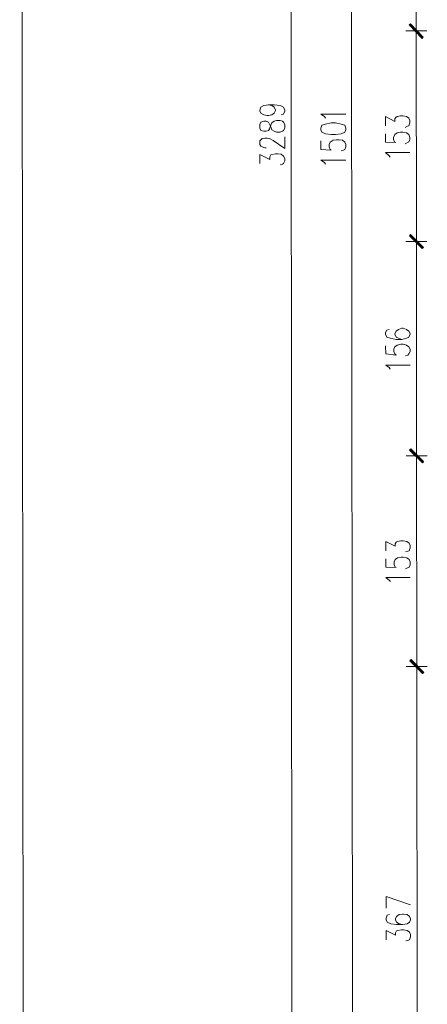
# Model space of a CAD drawing. Header units: inches. Extents: x -5850 to 5646, y 8947 to 13007.
# Tile 48 of 256: x -5850 to -5555, y 10320 to 11034. Entities that reach past the tile are written whole.
import ezdxf

# ---------------------------------------------------------------- set-up
doc = ezdxf.new("R2010")
doc.units = ezdxf.units.IN
doc.header["$MEASUREMENT"] = 0
for name, color, linetype in [('at_Entity', 7, 'Continuous'), ('at_Rect', 7, 'Continuous'), ('at_Solid', 7, 'Continuous')]:
    doc.layers.add(name, color=color, linetype=linetype)

msp = doc.modelspace()

# ---------------------------------------------------------------- hatches: boundary and pattern name
at = {"layer": 'at_Solid', "lineweight": 20}
for points in [[(-5557.5, 11021.46), (-5567.66, 11030.32), (-5566.76, 11031.17)], [(-5566.76, 11031.17), (-5567.66, 11030.32), (-5557.5, 11021.46)], [(-5558.34, 11021.04), (-5557.5, 11021.46), (-5567.66, 11030.32)], [(-5567.66, 11030.32), (-5557.5, 11021.46), (-5558.34, 11020.61)], [(-5557.36, 10868.98), (-5567.52, 10877.42), (-5566.63, 10878.26)], [(-5566.63, 10878.26), (-5567.52, 10877.42), (-5557.36, 10868.98)], [(-5558.2, 10868.13), (-5557.36, 10868.98), (-5567.52, 10877.42)], [(-5567.52, 10877.42), (-5557.36, 10868.98), (-5558.2, 10868.13)], [(-5557.22, 10713.53), (-5567.38, 10721.97), (-5566.49, 10722.82)], [(-5566.49, 10722.82), (-5567.38, 10721.97), (-5557.22, 10713.11)], [(-5558.06, 10712.69), (-5557.22, 10713.53), (-5567.38, 10721.97)], [(-5567.38, 10721.97), (-5557.22, 10713.11), (-5558.06, 10712.69)], [(-5557.09, 10560.63), (-5567.24, 10569.49), (-5566.35, 10569.91)], [(-5566.35, 10569.91), (-5567.24, 10569.06), (-5557.09, 10560.63)], [(-5557.92, 10559.78), (-5557.09, 10560.63), (-5567.24, 10569.49)], [(-5567.24, 10569.06), (-5557.09, 10560.63), (-5557.92, 10559.78)]]:
    msp.add_hatch(color=7, dxfattribs=at).paths.add_polyline_path(points)

# ---------------------------------------------------------------- linework, layer by layer
at = {"layer": 'at_Entity', "color": 7, "lineweight": 20}
for p, q in [((-5651.83, 9315.31), (-5654.76, 12585.94)), ((-5608.69, 10204.49), (-5610.01, 11690.92)), ((-5562.71, 11171.83), (-5562.58, 11031.6)), ((-5567.66, 11030.32), (-5566.76, 11031.17)), ((-5566.76, 11031.17), (-5567.66, 11030.32)), ((-5557.5, 11021.46), (-5567.66, 11030.32)), ((-5567.66, 11030.32), (-5558.34, 11021.04)), ((-5557.5, 11021.46), (-5567.66, 11030.32)), ((-5567.66, 11030.32), (-5557.5, 11021.46)), ((-5567.66, 11030.32), (-5557.5, 11021.46)), ((-5558.34, 11020.61), (-5567.66, 11030.32)), ((-5567.21, 11030.74), (-5557.89, 11021.46)), ((-5557.89, 11021.04), (-5567.21, 11030.74)), ((-5566.76, 11031.17), (-5557.5, 11021.46)), ((-5557.5, 11021.46), (-5566.76, 11031.17)), ((-5562.59, 11034.13), (-5562.57, 11017.66)), ((-5562.57, 11017.66), (-5562.59, 11034.13)), ((-5554.94, 11026.11), (-5570.16, 11026.1)), ((-5570.16, 11026.1), (-5554.94, 11026.11)), ((-5558.34, 11021.04), (-5557.5, 11021.46)), ((-5557.5, 11021.46), (-5558.34, 11020.61)), ((-5562.57, 11020.19), (-5562.45, 10878.69)), ((-5675.28, 10970.67), (-5673.17, 10971.94)), ((-5673.17, 10971.94), (-5669.82, 10972.36)), ((-5669.82, 10972.36), (-5665.58, 10972.37)), ((-5669.82, 10972.36), (-5667.25, 10971.94)), ((-5667.25, 10971.94), (-5665.58, 10970.68)), ((-5665.58, 10972.37), (-5661.34, 10971.95)), ((-5661.34, 10971.95), (-5658.83, 10970.68)), ((-5676.12, 10968.55), (-5675.28, 10970.67)), ((-5676.12, 10968.14), (-5676.12, 10968.55)), ((-5675.28, 10966.44), (-5676.12, 10968.14)), ((-5673.16, 10965.18), (-5675.28, 10966.44)), ((-5670.65, 10964.76), (-5673.16, 10965.18)), ((-5669.81, 10964.76), (-5670.65, 10964.76)), ((-5667.25, 10965.19), (-5669.81, 10964.76)), ((-5665.58, 10966.45), (-5667.25, 10965.19)), ((-5665.58, 10970.68), (-5664.74, 10968.56)), ((-5664.74, 10968.15), (-5665.58, 10966.45)), ((-5664.74, 10968.56), (-5664.74, 10968.15)), ((-5658.83, 10965.61), (-5660.5, 10965.19)), ((-5658.83, 10970.68), (-5658, 10968.57)), ((-5657.99, 10967.73), (-5658.83, 10965.61)), ((-5658, 10968.57), (-5657.99, 10967.73)), ((-5631.78, 10965.64), (-5613.6, 10965.65)), ((-5629.22, 10963.95), (-5631.78, 10965.64)), ((-5576.46, 10964), (-5573.9, 10964.42)), ((-5573.9, 10964.42), (-5572.23, 10964.43)), ((-5572.23, 10964.43), (-5569.66, 10964)), ((-5675.27, 10959.69), (-5676.11, 10958)), ((-5676.11, 10958), (-5676.11, 10955.46)), ((-5673.16, 10960.53), (-5675.27, 10959.69)), ((-5671.48, 10960.53), (-5673.16, 10960.53)), ((-5669.81, 10959.69), (-5671.48, 10960.53)), ((-5668.92, 10958.42), (-5669.81, 10959.69)), ((-5668.08, 10956.32), (-5668.92, 10958.42)), ((-5668.91, 10955.05), (-5668.08, 10957.58)), ((-5668.08, 10957.58), (-5667.24, 10959.27)), ((-5667.24, 10959.27), (-5665.57, 10960.54)), ((-5665.57, 10960.54), (-5663.9, 10960.96)), ((-5663.9, 10960.96), (-5661.33, 10960.97)), ((-5661.33, 10960.97), (-5659.66, 10960.54)), ((-5659.66, 10960.54), (-5658.82, 10959.7)), ((-5658.82, 10959.7), (-5657.99, 10958.01)), ((-5657.99, 10958.01), (-5657.98, 10955.48)), ((-5630.94, 10957.61), (-5631.77, 10955.5)), ((-5628.38, 10958.46), (-5630.94, 10957.61)), ((-5628.38, 10962.69), (-5629.22, 10963.95)), ((-5624.19, 10959.31), (-5628.38, 10958.46)), ((-5621.24, 10959.31), (-5624.19, 10959.31)), ((-5617, 10958.47), (-5621.24, 10959.31)), ((-5614.43, 10957.63), (-5617, 10958.47)), ((-5613.6, 10955.52), (-5614.43, 10957.63)), ((-5584.88, 10957.23), (-5584.88, 10963.99)), ((-5584.88, 10963.99), (-5578.13, 10960.2)), ((-5578.14, 10962.31), (-5577.3, 10963.16)), ((-5578.13, 10960.2), (-5578.14, 10962.31)), ((-5577.3, 10963.16), (-5576.46, 10964)), ((-5569.66, 10964), (-5567.99, 10962.74)), ((-5567.98, 10957.25), (-5568.82, 10956.82)), ((-5567.99, 10962.74), (-5567.15, 10961.05)), ((-5567.15, 10959.36), (-5567.98, 10957.25)), ((-5567.15, 10961.05), (-5567.15, 10959.36)), ((-5676.11, 10955.46), (-5675.27, 10953.77)), ((-5675.27, 10953.77), (-5673.15, 10953.35)), ((-5673.15, 10953.35), (-5671.48, 10953.35)), ((-5671.48, 10953.35), (-5669.8, 10953.78)), ((-5669.8, 10953.78), (-5668.91, 10955.05)), ((-5667.24, 10954.2), (-5668.08, 10956.32)), ((-5665.57, 10953.36), (-5667.24, 10954.2)), ((-5663.89, 10952.52), (-5665.57, 10953.36)), ((-5661.33, 10952.52), (-5663.89, 10952.52)), ((-5659.65, 10953.36), (-5661.33, 10952.52)), ((-5658.82, 10953.79), (-5659.65, 10953.36)), ((-5657.98, 10955.48), (-5658.82, 10953.79)), ((-5631.77, 10955.5), (-5631.77, 10954.23)), ((-5631.77, 10954.23), (-5630.94, 10952.55)), ((-5630.94, 10952.55), (-5628.37, 10951.28)), ((-5628.37, 10951.28), (-5624.19, 10950.86)), ((-5624.19, 10950.86), (-5621.23, 10950.86)), ((-5621.23, 10950.86), (-5616.99, 10951.29)), ((-5616.99, 10951.29), (-5614.43, 10952.56)), ((-5614.43, 10952.56), (-5613.59, 10954.25)), ((-5613.59, 10954.25), (-5613.6, 10955.52)), ((-5584.87, 10951.32), (-5584.87, 10945.4)), ((-5578.96, 10948.79), (-5578.12, 10950.9)), ((-5578.12, 10950.9), (-5576.45, 10952.17)), ((-5576.45, 10952.17), (-5573.89, 10952.6)), ((-5573.89, 10952.6), (-5572.22, 10952.6)), ((-5572.22, 10952.6), (-5569.65, 10952.18)), ((-5568.82, 10956.82), (-5570.55, 10955.98)), ((-5569.65, 10952.18), (-5567.98, 10950.91)), ((-5567.98, 10950.91), (-5567.14, 10948.8)), ((-5676.1, 10946.17), (-5675.26, 10947.01)), ((-5676.1, 10943.63), (-5676.1, 10946.17)), ((-5675.26, 10942.37), (-5676.1, 10943.63)), ((-5675.26, 10947.01), (-5674.43, 10947.86)), ((-5674.43, 10947.86), (-5672.31, 10948.28)), ((-5672.31, 10948.28), (-5670.64, 10948.28)), ((-5670.64, 10948.28), (-5668.91, 10947.87)), ((-5668.91, 10947.87), (-5666.4, 10946.6)), ((-5666.4, 10946.6), (-5657.97, 10940.69)), ((-5657.97, 10940.69), (-5657.98, 10949.14)), ((-5631.77, 10946.21), (-5631.76, 10939.88)), ((-5625.85, 10943.68), (-5625.02, 10945.37)), ((-5625.85, 10941.99), (-5625.85, 10943.68)), ((-5625.02, 10945.37), (-5622.9, 10946.64)), ((-5622.9, 10946.64), (-5620.34, 10947.06)), ((-5620.34, 10947.06), (-5618.66, 10947.06)), ((-5618.66, 10947.06), (-5616.15, 10946.65)), ((-5616.15, 10946.65), (-5614.42, 10945.38)), ((-5614.42, 10945.38), (-5613.58, 10943.69)), ((-5613.58, 10943.69), (-5613.58, 10942)), ((-5584.87, 10945.4), (-5577.28, 10944.99)), ((-5578.96, 10947.1), (-5578.96, 10948.79)), ((-5578.12, 10945.41), (-5578.96, 10947.1)), ((-5577.28, 10944.99), (-5578.12, 10945.41)), ((-5568.81, 10945), (-5570.53, 10944.15)), ((-5567.97, 10945.42), (-5568.81, 10945)), ((-5567.14, 10947.11), (-5567.97, 10945.42)), ((-5567.14, 10948.8), (-5567.14, 10947.11)), ((-5676.08, 10929.7), (-5676.09, 10936.46)), ((-5676.09, 10936.46), (-5668.89, 10932.66)), ((-5674.42, 10941.95), (-5675.26, 10942.37)), ((-5672.3, 10941.1), (-5674.42, 10941.95)), ((-5671.47, 10941.11), (-5672.3, 10941.1)), ((-5668.89, 10934.77), (-5668.06, 10936.04)), ((-5668.06, 10936.04), (-5667.22, 10936.46)), ((-5667.22, 10936.46), (-5664.71, 10936.89)), ((-5664.71, 10936.89), (-5662.99, 10936.89)), ((-5662.99, 10936.89), (-5660.48, 10936.47)), ((-5660.48, 10936.47), (-5658.8, 10935.2)), ((-5631.76, 10939.88), (-5624.18, 10939.46)), ((-5625.01, 10939.88), (-5625.85, 10941.99)), ((-5624.18, 10939.46), (-5625.01, 10939.88)), ((-5615.25, 10939.47), (-5616.98, 10939.04)), ((-5614.42, 10939.89), (-5615.25, 10939.47)), ((-5613.58, 10942), (-5614.42, 10939.89)), ((-5584.86, 10937.8), (-5567.13, 10937.82)), ((-5582.35, 10935.69), (-5584.86, 10937.8)), ((-5668.89, 10932.66), (-5668.89, 10934.77)), ((-5659.63, 10929.29), (-5661.31, 10928.86)), ((-5658.8, 10929.71), (-5659.63, 10929.29)), ((-5658.8, 10935.2), (-5657.96, 10933.51)), ((-5657.96, 10931.83), (-5658.8, 10929.71)), ((-5657.96, 10933.51), (-5657.96, 10931.83)), ((-5631.75, 10932.27), (-5613.57, 10932.29)), ((-5629.19, 10930.58), (-5631.75, 10932.27)), ((-5628.35, 10929.32), (-5629.19, 10930.58)), ((-5581.51, 10934.43), (-5582.35, 10935.69)), ((-5562.45, 10881.64), (-5562.43, 10865.17)), ((-5562.43, 10865.17), (-5562.45, 10881.64)), ((-5554.8, 10873.21), (-5570.03, 10873.19)), ((-5570.03, 10873.19), (-5554.8, 10873.21)), ((-5567.52, 10877.42), (-5566.63, 10878.26)), ((-5566.63, 10878.26), (-5567.52, 10877.42)), ((-5557.36, 10868.98), (-5567.52, 10877.42)), ((-5567.52, 10877.42), (-5558.2, 10868.13)), ((-5557.36, 10868.98), (-5567.52, 10877.42)), ((-5567.52, 10877.42), (-5557.36, 10868.98)), ((-5567.52, 10877.42), (-5557.36, 10868.98)), ((-5558.2, 10868.13), (-5567.52, 10877.42)), ((-5567.07, 10877.84), (-5557.75, 10868.55)), ((-5557.75, 10868.55), (-5567.07, 10877.84)), ((-5566.63, 10878.26), (-5557.36, 10868.98)), ((-5557.36, 10868.98), (-5566.63, 10878.26)), ((-5562.44, 10867.71), (-5562.31, 10723.24)), ((-5558.2, 10868.13), (-5557.36, 10868.98)), ((-5557.36, 10868.98), (-5558.2, 10868.13)), ((-5583.91, 10808.97), (-5584.74, 10807.28)), ((-5584.74, 10807.28), (-5584.74, 10806.01)), ((-5582.24, 10809.4), (-5583.91, 10808.97)), ((-5577.16, 10808.13), (-5578, 10806.44)), ((-5575.43, 10809.4), (-5577.16, 10808.13)), ((-5572.92, 10810.25), (-5575.43, 10809.4)), ((-5572.09, 10810.25), (-5572.92, 10810.25)), ((-5569.52, 10809.41), (-5572.09, 10810.25)), ((-5567.85, 10808.14), (-5569.52, 10809.41)), ((-5567.01, 10806.45), (-5567.85, 10808.14)), ((-5584.74, 10806.01), (-5583.9, 10803.9)), ((-5583.9, 10803.9), (-5581.39, 10803.06)), ((-5581.39, 10803.06), (-5577.16, 10802.22)), ((-5578, 10806.44), (-5578, 10806.02)), ((-5578, 10806.02), (-5577.16, 10803.91)), ((-5577.16, 10803.91), (-5575.43, 10803.06)), ((-5577.16, 10802.22), (-5572.92, 10802.22)), ((-5575.43, 10803.06), (-5572.92, 10802.22)), ((-5572.92, 10802.22), (-5569.52, 10803.07)), ((-5569.52, 10803.07), (-5567.84, 10803.92)), ((-5567.84, 10803.92), (-5567.01, 10806.03)), ((-5567.01, 10806.03), (-5567.01, 10806.45)), ((-5584.74, 10797.57), (-5584.73, 10791.65)), ((-5578.82, 10795.04), (-5577.99, 10796.73)), ((-5578.82, 10793.35), (-5578.82, 10795.04)), ((-5577.98, 10791.66), (-5578.82, 10793.35)), ((-5577.99, 10796.73), (-5576.32, 10797.99)), ((-5576.32, 10797.99), (-5573.75, 10798.84)), ((-5573.75, 10798.84), (-5572.08, 10798.85)), ((-5572.08, 10798.85), (-5569.51, 10798)), ((-5569.51, 10798), (-5567.84, 10796.74)), ((-5567.84, 10796.74), (-5567, 10795.05)), ((-5567, 10793.36), (-5567.83, 10791.67)), ((-5567, 10795.05), (-5567, 10793.36)), ((-5584.73, 10791.65), (-5577.15, 10790.82)), ((-5577.15, 10790.82), (-5577.98, 10791.66)), ((-5568.67, 10790.82), (-5570.4, 10790.4)), ((-5567.83, 10791.67), (-5568.67, 10790.82)), ((-5584.72, 10783.63), (-5566.99, 10783.64)), ((-5582.21, 10781.94), (-5584.72, 10783.63)), ((-5581.37, 10780.67), (-5582.21, 10781.94)), ((-5567.38, 10721.97), (-5566.49, 10722.82)), ((-5566.49, 10722.82), (-5567.38, 10721.97)), ((-5557.22, 10713.53), (-5567.38, 10721.97)), ((-5567.38, 10721.97), (-5558.06, 10712.69)), ((-5557.22, 10713.53), (-5567.38, 10721.97)), ((-5567.38, 10721.97), (-5557.22, 10713.11)), ((-5567.38, 10721.97), (-5557.22, 10713.11)), ((-5558.06, 10712.69), (-5567.38, 10721.97)), ((-5566.94, 10722.4), (-5557.61, 10713.11)), ((-5557.61, 10713.11), (-5566.94, 10722.4)), ((-5566.49, 10722.82), (-5557.22, 10713.53)), ((-5557.22, 10713.11), (-5566.49, 10722.82)), ((-5562.31, 10725.78), (-5562.3, 10709.3)), ((-5562.3, 10709.3), (-5562.31, 10725.78)), ((-5554.66, 10717.76), (-5569.89, 10717.75)), ((-5569.89, 10717.75), (-5554.66, 10717.76)), ((-5562.3, 10711.84), (-5562.17, 10570.76)), ((-5558.06, 10712.69), (-5557.22, 10713.53)), ((-5557.22, 10713.11), (-5558.06, 10712.69)), ((-5584.6, 10648.88), (-5584.61, 10655.64)), ((-5584.61, 10655.64), (-5577.86, 10652.27)), ((-5577.86, 10653.96), (-5577.02, 10655.23)), ((-5577.86, 10652.27), (-5577.86, 10653.96)), ((-5577.02, 10655.23), (-5576.19, 10655.64)), ((-5576.19, 10655.64), (-5573.62, 10656.07)), ((-5573.62, 10656.07), (-5571.95, 10656.07)), ((-5571.95, 10656.07), (-5569.39, 10655.65)), ((-5569.39, 10655.65), (-5567.71, 10654.39)), ((-5567.71, 10654.39), (-5566.87, 10652.7)), ((-5566.87, 10651.01), (-5567.71, 10648.9)), ((-5566.87, 10652.7), (-5566.87, 10651.01)), ((-5584.6, 10642.97), (-5584.59, 10637.06)), ((-5577.85, 10642.55), (-5576.18, 10643.82)), ((-5576.18, 10643.82), (-5573.61, 10644.25)), ((-5573.61, 10644.25), (-5571.94, 10644.25)), ((-5571.94, 10644.25), (-5569.37, 10643.83)), ((-5568.54, 10648.47), (-5570.27, 10648.05)), ((-5569.37, 10643.83), (-5567.7, 10642.56)), ((-5567.71, 10648.9), (-5568.54, 10648.47)), ((-5584.59, 10637.06), (-5577.01, 10636.64)), ((-5578.68, 10640.86), (-5577.85, 10642.55)), ((-5578.68, 10638.75), (-5578.68, 10640.86)), ((-5577.84, 10637.06), (-5578.68, 10638.75)), ((-5577.01, 10636.64), (-5577.84, 10637.06)), ((-5568.53, 10636.65), (-5570.26, 10635.8)), ((-5567.7, 10637.07), (-5568.53, 10636.65)), ((-5567.7, 10642.56), (-5566.86, 10640.87)), ((-5566.86, 10638.76), (-5567.7, 10637.07)), ((-5566.86, 10640.87), (-5566.86, 10638.76)), ((-5584.59, 10629.45), (-5566.85, 10629.47)), ((-5582.07, 10627.34), (-5584.59, 10629.45)), ((-5581.24, 10626.5), (-5582.07, 10627.34)), ((-5562.17, 10573.29), (-5562.16, 10556.82)), ((-5562.16, 10556.82), (-5562.17, 10573.29)), ((-5554.53, 10564.85), (-5569.75, 10564.84)), ((-5569.75, 10564.84), (-5554.53, 10564.85)), ((-5567.24, 10569.49), (-5566.35, 10569.91)), ((-5566.35, 10569.91), (-5567.24, 10569.06)), ((-5557.09, 10560.63), (-5567.24, 10569.49)), ((-5567.24, 10569.49), (-5557.92, 10559.78)), ((-5557.09, 10560.63), (-5567.24, 10569.49)), ((-5567.24, 10569.06), (-5557.09, 10560.63)), ((-5567.24, 10569.06), (-5557.09, 10560.63)), ((-5557.92, 10559.78), (-5567.24, 10569.06)), ((-5566.8, 10569.49), (-5557.48, 10560.2)), ((-5557.48, 10560.2), (-5566.8, 10569.49)), ((-5566.35, 10569.91), (-5557.09, 10560.63)), ((-5557.09, 10560.63), (-5566.35, 10569.91)), ((-5562.16, 10559.35), (-5561.84, 10204.54)), ((-5557.92, 10559.78), (-5557.09, 10560.63)), ((-5557.09, 10560.63), (-5557.92, 10559.78)), ((-5584.37, 10389.53), (-5584.38, 10397.98)), ((-5584.38, 10397.98), (-5566.64, 10392.08)), ((-5583.53, 10384.46), (-5584.36, 10382.35)), ((-5584.36, 10382.35), (-5584.36, 10381.08)), ((-5584.36, 10381.08), (-5583.53, 10379.39)), ((-5581.86, 10384.89), (-5583.53, 10384.46)), ((-5583.53, 10379.39), (-5581.02, 10378.12)), ((-5576.78, 10383.62), (-5577.62, 10381.93)), ((-5577.62, 10381.93), (-5577.62, 10381.09)), ((-5577.62, 10381.09), (-5576.78, 10379.4)), ((-5575.05, 10384.89), (-5576.78, 10383.62)), ((-5576.78, 10379.4), (-5575.05, 10378.13)), ((-5572.55, 10385.31), (-5575.05, 10384.89)), ((-5571.71, 10385.31), (-5572.55, 10385.31)), ((-5569.14, 10384.9), (-5571.71, 10385.31)), ((-5567.47, 10383.63), (-5569.14, 10384.9)), ((-5569.14, 10378.13), (-5567.47, 10379.41)), ((-5566.63, 10381.94), (-5567.47, 10383.63)), ((-5567.47, 10379.41), (-5566.63, 10381.1)), ((-5566.63, 10381.1), (-5566.63, 10381.94)), ((-5584.35, 10366.72), (-5584.36, 10373.48)), ((-5584.36, 10373.48), (-5577.61, 10370.1)), ((-5581.02, 10378.12), (-5576.78, 10377.71)), ((-5577.61, 10371.79), (-5576.77, 10373.06)), ((-5577.61, 10370.1), (-5577.61, 10371.79)), ((-5576.78, 10377.71), (-5572.54, 10377.71)), ((-5576.77, 10373.06), (-5575.94, 10373.48)), ((-5575.94, 10373.48), (-5573.37, 10373.91)), ((-5575.05, 10378.13), (-5572.54, 10377.71)), ((-5573.37, 10373.91), (-5571.7, 10373.91)), ((-5572.54, 10377.71), (-5569.14, 10378.13)), ((-5571.7, 10373.91), (-5569.13, 10373.49)), ((-5569.13, 10373.49), (-5567.46, 10372.23)), ((-5567.46, 10372.23), (-5566.62, 10370.54)), ((-5568.29, 10366.31), (-5570.02, 10365.89)), ((-5567.45, 10366.74), (-5568.29, 10366.31)), ((-5566.62, 10368.85), (-5567.45, 10366.74)), ((-5566.62, 10370.54), (-5566.62, 10368.85))]:
    msp.add_line(p, q, dxfattribs=at)
at = {"layer": 'at_Rect', "color": 7, "lineweight": 20}
msp.add_line((-5850.26, 12999.72), (-5846.64, 8946.8), dxfattribs=at)

doc.saveas('drawing.dxf')
